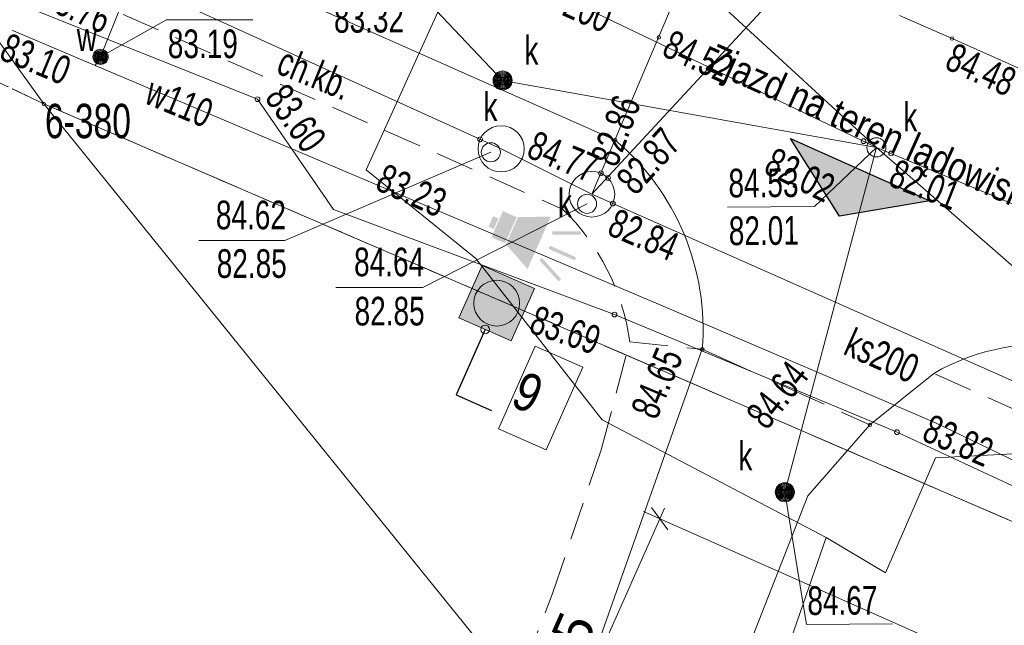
# Model space of a CAD drawing. Header units: metres. Extents: x 7446797 to 7447602, y 5789497 to 5790002.
# Tile 43 of 66: x 7447209 to 7447235, y 5789866 to 5789882. Entities that reach past the tile are written whole.
import ezdxf
from ezdxf.xclip import XClip

# ---------------------------------------------------------------- set-up
doc = ezdxf.new("R2010")
doc.units = ezdxf.units.M
doc.header["$MEASUREMENT"] = 0
doc.header["$XCLIPFRAME"] = 0
for name, pattern in [('2_KTCR02', [1.5, 1, -0.5]), ('2_KTJZ01', [2, 1.5, -0.5]), ('GUK', [2, 1.5, -0.5]), ('GUZ', [1, 0.5, -0.5])]:
    doc.linetypes.add(name, pattern=pattern)
doc.layers.add('700-L Mapa 1_500 dwg', color=7, linetype='Continuous')
doc.layers.add('708-L Opisy sytuacji 1_500 do legendy', color=7, linetype='Continuous')
for name, color, linetype, lineweight in [('708-L Opisy sytuacji 1_500 do legendy1', 7, 'Continuous', 13), ('708-L Opisy sytuacji 1_500 do legendy11', 7, 'Continuous', 13), ('708-L Opisy sytuacji 1_500 do legendy85', 1, 'Continuous', 25), ('725-L Sygnalizator świetlno-dźwiękowy1', 7, 'Continuous', 13), ('725-L Sygnalizator świetlno-dźwiękowy253', 2, 'Continuous', 13), ('725-L Sygnalizator świetlno-dźwiękowy85', 1, 'Continuous', 25), ('ex_02_DXF_MZ_9_Dzialki7', 9, 'Continuous', 18), ('ex_02_DXF_MZ_9_Kontury3', 9, 'Continuous', 18), ('ex_02_DXF_MZ_9_KTCR_D_L_17', 9, 'Continuous', 18), ('ex_02_DXF_MZ_9_KTCR_E_T_17', 9, 'Continuous', 18), ('ex_02_DXF_MZ_9_KTCR_L_17', 9, 'Continuous', 18), ('ex_02_DXF_MZ_9_KTJZ_L_07', 9, 'Continuous', 18), ('ex_02_DXF_MZ_9_KTKR_D_L_07', 9, 'Continuous', 18), ('ex_02_DXF_MZ_9_KTKR_L_07', 9, 'Continuous', 18), ('ex_02_DXF_MZ_9_Numery_punktow7', 9, 'Continuous', 18), ('ex_02_DXF_MZ_9_Punkty7', 9, 'Continuous', 18), ('ex_02_DXF_MZ_9_RTPW_T_17', 9, 'Continuous', 18), ('ex_02_DXF_MZ_9_SUBK_L_034', 9, 'Continuous', 18), ('ex_02_DXF_MZ_9_SUOG_L_052', 9, 'Continuous', 18), ('ex_02_DXF_MZ_9_SUPE_D_L_31', 9, 'Continuous', 18), ('ex_02_DXF_MZ_9_SUPG_L_252', 9, 'Continuous', 18), ('ex_02_DXF_MZ_9_SUPK_D_L_434', 9, 'Continuous', 18), ('ex_02_DXF_MZ_9_SUPK_E_T_434', 9, 'Continuous', 18), ('ex_02_DXF_MZ_9_SUPK_L_434', 9, 'Continuous', 18), ('ex_02_DXF_MZ_9_SUPW_E_T_05', 9, 'Continuous', 18), ('ex_02_DXF_MZ_9_SUPW_L_05', 9, 'Continuous', 18), ('ex_02_DXF_MZ_9_SUTG_T_052', 9, 'Continuous', 18), ('ex_02_DXF_MZ_9_SUTK_T_034', 9, 'Continuous', 18), ('ex_02_DXF_MZ_9_SUTW_T_05', 9, 'Continuous', 18), ('ex_02_DXF_MZ_9_SUUK_D_T_234', 9, 'Continuous', 18), ('ex_02_DXF_MZ_9_SUUK_D_T_97', 9, 'Continuous', 18), ('ex_02_DXF_MZ_9_SUUK_E_T_77', 9, 'Continuous', 18), ('ex_02_DXF_MZ_9_SUUK_E_T_934', 9, 'Continuous', 18), ('ex_02_DXF_MZ_9_SUUK_T_234', 9, 'Continuous', 18), ('ex_02_DXF_MZ_9_SUUW_E_T_57', 9, 'Continuous', 18), ('ex_02_DXF_MZ_9_SUUW_T_77', 9, 'Continuous', 18), ('ex_02_DXF_MZ_9_Uzytki3', 9, 'Continuous', 18)]:
    doc.layers.add(name, color=color, linetype=linetype, lineweight=lineweight)
doc.styles.add('STYL_AUTOMATYCZNY_1', font='Arial.ttf', dxfattribs={"width": 0.7})
doc.styles.add('STYL_AUTOMATYCZNY_2', font='Arial.ttf')
doc.styles.add('STYL_AUTOMATYCZNY_3', font='Arial Narrow.ttf')
doc.dimstyles.new('STYL_AUTOMATYCZNY__2', dxfattribs={"dimtxt": 1, "dimasz": 0.475, "dimexe": 0.18, "dimexo": 0.3, "dimgap": 0, "dimtad": 1, "dimzin": 0, "dimdsep": 46, "dimtxsty": 'STYL_AUTOMATYCZNY_2', "dimblk": 'ARROWHEAD_2', "dimblk1": 'ARROWHEAD_2', "dimblk2": 'ARROWHEAD_2', "dimcen": 0.09, "dimclrd": 7, "dimclre": 7, "dimclrt": 1, "dimazin": 0, "dimtfac": 1, "dimtdec": 4, "dimtmove": 0, "dimatfit": 3, "dimfxl": 1, "dimtolj": 1, "dimtzin": 0, "dimarcsym": 0})
doc.dimstyles.new('STYL_AUTOMATYCZNY__3', dxfattribs={"dimtxt": 0.18, "dimasz": 0.456, "dimexe": 0.18, "dimexo": 0.0625, "dimgap": 0, "dimtad": 0, "dimtih": 1, "dimtoh": 1, "dimdec": 4, "dimzin": 0, "dimdsep": 46, "dimcen": 0.09, "dimadec": 0, "dimazin": 0, "dimtfac": 1, "dimtdec": 4, "dimtmove": 0, "dimatfit": 3, "dimldrblk": 'ARROWHEAD_1', "dimfxl": 1, "dimtolj": 1, "dimtzin": 0, "dimarcsym": 0})

# ---------------------------------------------------------------- blocks, each defined once
blk = doc.blocks.new('Rysunek_1_9', base_point=(7447199.999970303, 5789749.99999933, -0.8674))
at = {"layer": 'ex_02_DXF_MZ_9_Dzialki7', "color": 9, "linetype": 'Continuous', "lineweight": 18}
for p, q in [((7447209.579970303, 5789880.03999933, -0.8674), (7447195.197270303, 5789899.992099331, -0.8674)), ((7447189.759970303, 5789889.45999933, -0.8674), (7447209.579970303, 5789880.03999933, -0.8674)), ((7447209.579970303, 5789880.03999933, -0.8674), (7447413.099970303, 5789792.25999933, -0.8674)), ((7447209.579970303, 5789880.03999933, -0.8674), (7447221.249970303, 5789865.61999933, -0.8674))]:
    blk.add_line(p, q, dxfattribs=at)
at = {"layer": 'ex_02_DXF_MZ_9_Kontury3', "color": 9, "linetype": 'GUK', "lineweight": 18}
for p, q in [((7447189.760770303, 5789889.46289933, -0.8674), (7447209.578670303, 5789880.041399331, -0.8674)), ((7447209.578670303, 5789880.041399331, -0.8674), (7447354.519670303, 5789817.53519933, -0.8674))]:
    blk.add_line(p, q, dxfattribs=at)
at = {"layer": 'ex_02_DXF_MZ_9_KTCR_D_L_17', "color": 9, "linetype": '2_KTCR02', "lineweight": 18}
for p, q in [((7447224.193255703, 5789871.01337561, -0.8674), (7447224.929970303, 5789873.80999933, -0.8674)), ((7447222.909863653, 5789867.213998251, -0.8674), (7447224.193255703, 5789871.01337561, -0.8674)), ((7447221.092783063, 5789862.510783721, -0.8674), (7447222.909863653, 5789867.213998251, -0.8674))]:
    blk.add_line(p, q, dxfattribs=at)
at = {"layer": 'ex_02_DXF_MZ_9_KTCR_L_17', "color": 9, "linetype": '2_KTCR02', "lineweight": 18}
for p, q in [((7447210.289970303, 5789882.989999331, -0.8674), (7447223.169970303, 5789877.279999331, -0.8674)), ((7447224.929970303, 5789873.80999933, -0.8674), (7447226.829970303, 5789873.609999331, -0.8674)), ((7447283.139970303, 5789850.489999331, -0.8674), (7447232.889970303, 5789872.979999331, -0.8674))]:
    blk.add_line(p, q, dxfattribs=at)
blk.add_arc((7447219.01421468, 5789872.99084086, -0.8674), 5.972201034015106, 7.883651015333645, 45.90501624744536, dxfattribs=at)
at = {"layer": 'ex_02_DXF_MZ_9_KTJZ_L_07', "color": 9, "linetype": '2_KTJZ01', "lineweight": 18}
for p, q in [((7447233.369970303, 5789881.74999933, -0.8674), (7447227.009970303, 5789884.54999933, -0.8674)), ((7447226.829970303, 5789873.609999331, -0.8674), (7447231.219970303, 5789871.62999933, -0.8674))]:
    blk.add_line(p, q, dxfattribs=at)
at = {"layer": 'ex_02_DXF_MZ_9_KTKR_D_L_07', "color": 9, "linetype": 'Continuous', "lineweight": 18}
for p, q in [((7447221.706426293, 5789859.154790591, -0.8674), (7447226.829970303, 5789873.609999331, -0.8674)), ((7447231.219970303, 5789871.62999933, -0.8674), (7447229.592422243, 5789869.771237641, -0.8674)), ((7447224.011738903, 5789855.580676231, -0.8674), (7447229.592422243, 5789869.771237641, -0.8674))]:
    blk.add_line(p, q, dxfattribs=at)
at = {"layer": 'ex_02_DXF_MZ_9_KTKR_L_07', "color": 9, "linetype": 'Continuous', "lineweight": 18}
for p, q in [((7447224.549970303, 5789879.08999933, -0.8674), (7447210.809970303, 5789885.199999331, -0.8674)), ((7447252.529970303, 5789873.199999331, -0.8674), (7447233.369970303, 5789881.74999933, -0.8674)), ((7447232.889970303, 5789872.979999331, -0.8674), (7447231.219970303, 5789871.62999933, -0.8674))]:
    blk.add_line(p, q, dxfattribs=at)
for centre, radius, start, end in [((7447220.339517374, 5789874.123898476, -0.8674), 6.510765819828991, 355.472896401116, 49.707428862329), ((7447235.799919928, 5789867.880618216, -0.8674), 5.871243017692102, 81.6753438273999, 119.7111383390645)]:
    blk.add_arc(centre, radius, start, end, dxfattribs=at)
at = {"layer": 'ex_02_DXF_MZ_9_Punkty7', "color": 9, "linetype": 'Continuous', "lineweight": 18}
blk.add_circle((7447209.579970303, 5789880.03999933, -0.8674), 0.0450000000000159, dxfattribs=at)
at = {"layer": 'ex_02_DXF_MZ_9_RTPW_T_17', "color": 9, "linetype": 'Continuous', "lineweight": 18}
for centre in [(7447225.689970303, 5789881.779999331, -0.8674), (7447233.369970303, 5789881.74999933, -0.8674), (7447224.549970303, 5789879.08999933, -0.8674), (7447226.829970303, 5789873.609999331, -0.8674), (7447231.219970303, 5789871.62999933, -0.8674)]:
    blk.add_circle(centre, 0.045, dxfattribs=at)
at = {"layer": 'ex_02_DXF_MZ_9_SUBK_L_034', "color": 9, "linetype": 'Continuous', "lineweight": 18}
for centre, radius in [((7447221.559970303, 5789878.859999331, -0.8674), 0.6046340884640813), ((7447223.939970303, 5789877.66999933, -0.8674), 0.597428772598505)]:
    blk.add_circle(centre, radius, dxfattribs=at)
at = {"layer": 'ex_02_DXF_MZ_9_SUOG_L_052', "color": 9, "linetype": 'Continuous', "lineweight": 18}
blk.add_line((7447231.929970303, 5789871.439999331, -0.8674), (7447224.529970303, 5789874.51999933, -0.8674), dxfattribs=at)
at = {"layer": 'ex_02_DXF_MZ_9_SUPE_D_L_31', "color": 9, "linetype": 'Continuous', "lineweight": 18}
for p, q in [((7447218.021457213, 5789878.310637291, -0.8674), (7447222.177603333, 5789887.440712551, -0.8674)), ((7447220.897998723, 5789875.99065637, -0.8674), (7447218.021457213, 5789878.310637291, -0.8674)), ((7447224.207982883, 5789871.76354835, -0.8674), (7447220.897998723, 5789875.99065637, -0.8674)), ((7447230.070100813, 5789868.684497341, -0.8674), (7447224.207982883, 5789871.76354835, -0.8674)), ((7447236.564622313, 5789870.96038811, -0.8674), (7447232.935705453, 5789870.76484513, -0.8674)), ((7447232.935705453, 5789870.76484513, -0.8674), (7447231.626758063, 5789867.75536086, -0.8674)), ((7447228.090327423, 5789862.94004252, -0.8674), (7447230.070100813, 5789868.684497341, -0.8674)), ((7447231.626758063, 5789867.75536086, -0.8674), (7447230.070100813, 5789868.684497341, -0.8674))]:
    blk.add_line(p, q, dxfattribs=at)
at = {"layer": 'ex_02_DXF_MZ_9_SUPG_L_252', "color": 9, "linetype": 'Continuous', "lineweight": 18}
for p, q in [((7447215.179970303, 5789880.159999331, -0.8674), (7447209.229970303, 5789882.53999933, -0.8674)), ((7447217.169970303, 5789877.26999933, -0.8674), (7447215.179970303, 5789880.159999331, -0.8674)), ((7447224.529970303, 5789874.51999933, -0.8674), (7447217.169970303, 5789877.26999933, -0.8674)), ((7447231.929970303, 5789871.439999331, -0.8674), (7447224.529970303, 5789874.51999933, -0.8674)), ((7447239.429970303, 5789867.95999933, -0.8674), (7447231.929970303, 5789871.439999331, -0.8674))]:
    blk.add_line(p, q, dxfattribs=at)
at = {"layer": 'ex_02_DXF_MZ_9_SUPK_D_L_434', "color": 9, "linetype": 'Continuous', "lineweight": 18}
for p, q in [((7447206.512369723, 5789890.85084114, -0.8674), (7447231.389970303, 5789878.899999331, -0.8674)), ((7447223.979970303, 5789885.70999933, -0.8674), (7447231.389970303, 5789878.899999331, -0.8674)), ((7447231.389970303, 5789878.899999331, -0.8674), (7447221.599970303, 5789880.649999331, -0.8674)), ((7447231.389970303, 5789878.899999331, -0.8674), (7447228.991700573, 5789869.86702113, -0.8674)), ((7447231.389970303, 5789878.899999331, -0.8674), (7447259.552823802, 5789867.21173584, -0.8674)), ((7447231.389970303, 5789878.899999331, -0.8674), (7447237.559970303, 5789873.51999933, -0.8674))]:
    blk.add_line(p, q, dxfattribs=at)
at = {"layer": 'ex_02_DXF_MZ_9_SUPK_L_434', "color": 9, "linetype": 'Continuous', "lineweight": 18}
for p, q in [((7447228.009970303, 5789887.26999933, -0.8674), (7447223.939970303, 5789877.66999933, -0.8674)), ((7447223.939970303, 5789877.66999933, -0.8674), (7447230.899970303, 5789885.199999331, -0.8674)), ((7447221.559970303, 5789878.859999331, -0.8674), (7447208.699970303, 5789884.70999933, -0.8674)), ((7447221.559970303, 5789878.859999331, -0.8674), (7447223.939970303, 5789877.66999933, -0.8674)), ((7447223.939970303, 5789877.66999933, -0.8674), (7447259.429970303, 5789861.939999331, -0.8674))]:
    blk.add_line(p, q, dxfattribs=at)
at = {"layer": 'ex_02_DXF_MZ_9_SUPW_L_05', "color": 9, "linetype": 'Continuous', "lineweight": 18}
for p, q in [((7447216.319970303, 5789894.409999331, -0.8674), (7447211.069970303, 5789881.26999933, -0.8674)), ((7447210.928761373, 5789881.04588226, -0.8674), (7447208.559970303, 5789882.04999933, -0.8674)), ((7447211.069970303, 5789881.26999933, -0.8674), (7447210.928761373, 5789881.04588226, -0.8674)), ((7447225.969970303, 5789874.66999933, -0.8674), (7447210.928761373, 5789881.04588226, -0.8674)), ((7447232.919970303, 5789871.689999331, -0.8674), (7447225.969970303, 5789874.66999933, -0.8674)), ((7447236.959970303, 5789869.74999933, -0.8674), (7447232.919970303, 5789871.689999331, -0.8674))]:
    blk.add_line(p, q, dxfattribs=at)
at = {"layer": 'ex_02_DXF_MZ_9_SUTG_T_052', "color": 9, "linetype": 'Continuous', "lineweight": 18}
for centre in [(7447215.179970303, 5789880.159999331, -0.8674), (7447224.529970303, 5789874.51999933, -0.8674), (7447231.929970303, 5789871.439999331, -0.8674)]:
    blk.add_circle(centre, 0.0625, dxfattribs=at)
at = {"layer": 'ex_02_DXF_MZ_9_SUTK_T_034', "color": 9, "linetype": 'Continuous', "lineweight": 18}
for p, q in [((7447221.599970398, 5789880.649999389, -0.8674), (7447219.454781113, 5789882.91559411, -0.8674)), ((7447221.289970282, 5789878.769999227, -0.8674), (7447215.890928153, 5789876.46360322, -0.8674)), ((7447231.389970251, 5789878.899999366, -0.8674), (7447229.769132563, 5789877.35317956, -0.8674)), ((7447223.809970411, 5789877.419999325, -0.8674), (7447219.510539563, 5789875.23256787, -0.8674)), ((7447227.489205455, 5789877.337140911, -0.8674), (7447229.769132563, 5789877.35317956, -0.8674)), ((7447213.638087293, 5789876.46360322, -0.8674), (7447215.890928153, 5789876.46360322, -0.8674)), ((7447217.230556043, 5789875.23256787, -0.8674), (7447219.510539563, 5789875.23256787, -0.8674)), ((7447228.991700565, 5789869.867021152, -0.8674), (7447229.556115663, 5789866.40067155, -0.8674)), ((7447229.556115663, 5789866.40067155, -0.8674), (7447231.808900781, 5789866.416519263, -0.8674))]:
    blk.add_line(p, q, dxfattribs=at)
for centre, radius in [((7447221.009605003, 5789879.11035991, -0.8674), 0.0625), ((7447231.053512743, 5789879.06162871, -0.8674), 0.06249999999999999), ((7447231.776053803, 5789878.73976536, -0.8674), 0.06249999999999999), ((7447224.173163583, 5789878.22003754, -0.8674), 0.0625), ((7447224.361186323, 5789878.0982309, -0.8674), 0.0625), ((7447224.486154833, 5789877.42791754, -0.8674), 0.0625)]:
    blk.add_circle(centre, radius, dxfattribs=at)
at = {"layer": 'ex_02_DXF_MZ_9_SUTW_T_05', "color": 9, "linetype": 'Continuous', "lineweight": 18}
for p, q in [((7447211.069970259, 5789881.269999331, -0.8674), (7447212.799857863, 5789882.23620061, -0.8674)), ((7447212.799857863, 5789882.23620061, -0.8674), (7447215.052698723, 5789882.23620061, -0.8674))]:
    blk.add_line(p, q, dxfattribs=at)
blk.add_circle((7447211.069970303, 5789881.26999933, -0.8674), 0.0625, dxfattribs=at)
at = {"layer": 'ex_02_DXF_MZ_9_SUUK_D_T_234', "color": 9, "linetype": 'Continuous', "lineweight": 18}
blk.add_circle((7447231.389970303, 5789878.899999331, -0.8674), 0.25, dxfattribs=at)
at = {"layer": 'ex_02_DXF_MZ_9_SUUK_D_T_97', "color": 9, "linetype": 'Continuous', "lineweight": 18}
for centre, radius in [((7447221.599970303, 5789880.649999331, -0.8674), 0.25), ((7447221.599970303, 5789880.649999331, -0.8674), 0.225), ((7447221.599970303, 5789880.649999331, -0.8674), 0.2), ((7447221.599970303, 5789880.649999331, -0.8674), 0.175), ((7447221.599970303, 5789880.649999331, -0.8674), 0.15), ((7447221.599970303, 5789880.649999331, -0.8674), 0.125), ((7447221.599970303, 5789880.649999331, -0.8674), 0.1), ((7447221.599970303, 5789880.649999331, -0.8674), 0.075), ((7447221.599970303, 5789880.649999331, -0.8674), 0.05), ((7447221.599970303, 5789880.649999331, -0.8674), 0.025), ((7447221.599970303, 5789880.649999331, -0.8674), 0.00715), ((7447228.991700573, 5789869.86702113, -0.8674), 0.25), ((7447228.991700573, 5789869.86702113, -0.8674), 0.225), ((7447228.991700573, 5789869.86702113, -0.8674), 0.2), ((7447228.991700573, 5789869.86702113, -0.8674), 0.175), ((7447228.991700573, 5789869.86702113, -0.8674), 0.15), ((7447228.991700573, 5789869.86702113, -0.8674), 0.125), ((7447228.991700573, 5789869.86702113, -0.8674), 0.1), ((7447228.991700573, 5789869.86702113, -0.8674), 0.075), ((7447228.991700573, 5789869.86702113, -0.8674), 0.05), ((7447228.991700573, 5789869.86702113, -0.8674), 0.025), ((7447228.991700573, 5789869.86702113, -0.8674), 0.00715)]:
    blk.add_circle(centre, radius, dxfattribs=at)
at = {"layer": 'ex_02_DXF_MZ_9_SUUK_T_234', "color": 9, "linetype": 'Continuous', "lineweight": 18}
for centre in [(7447221.289970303, 5789878.76999933, -0.8674), (7447223.809970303, 5789877.41999933, -0.8674)]:
    blk.add_circle(centre, 0.25, dxfattribs=at)
at = {"layer": 'ex_02_DXF_MZ_9_SUUW_T_77', "color": 9, "linetype": 'Continuous', "lineweight": 18}
for radius in [0.2, 0.175, 0.15, 0.125, 0.1, 0.075, 0.05, 0.025, 0.00715]:
    blk.add_circle((7447211.069970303, 5789881.26999933, -0.8674), radius, dxfattribs=at)
at = {"layer": 'ex_02_DXF_MZ_9_Uzytki3', "color": 9, "linetype": 'GUZ', "lineweight": 18}
for p, q in [((7447189.760770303, 5789889.46289933, -0.8674), (7447209.578670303, 5789880.041399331, -0.8674)), ((7447209.578670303, 5789880.041399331, -0.8674), (7447354.519670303, 5789817.53519933, -0.8674))]:
    blk.add_line(p, q, dxfattribs=at)
at = {"layer": 'ex_02_DXF_MZ_9_KTCR_E_T_17', "color": 9, "linetype": 'Continuous', "lineweight": 18, "insert": (7447215.770546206, 5789881.198051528, -0.8674), "char_height": 0.75, "attachment_point": 4, "rotation": 337.8336541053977, "style": 'STYL_AUTOMATYCZNY_1'}
blk.add_mtext('\\A1;{\\pql;\\fArial|b0|i0|c238|p0;\\W0.700000;ch.kb.}', dxfattribs=at)
at = {"layer": 'ex_02_DXF_MZ_9_Numery_punktow7', "color": 9, "linetype": 'Continuous', "lineweight": 18, "insert": (7447209.612730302, 5789880.039999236, -0.8674), "char_height": 0.8999999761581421, "attachment_point": 1, "style": 'STYL_AUTOMATYCZNY_1'}
blk.add_mtext('\\A1;{\\pql;\\fArial|b0|i0|c238|p0;\\W0.700000;6-380}', dxfattribs=at)
at = {"layer": 'ex_02_DXF_MZ_9_RTPW_T_17', "color": 9, "linetype": 'Continuous', "lineweight": 18, "char_height": 0.75, "style": 'STYL_AUTOMATYCZNY_1'}
for s, insert, attachment_point, rotation in [('\\A1;{\\pql;\\fArial|b0|i0|c238|p0;\\W0.700000;84.52}', (7447225.887766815, 5789881.656464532, -0.8674), 4, 335.43282887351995), ('\\A1;{\\pql;\\fArial|b0|i0|c238|p0;\\W0.700000;84.48}', (7447233.451908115, 5789881.66117151, -0.8674), 1, 335.4803569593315), ('\\A1;{\\pql;\\fArial|b0|i0|c238|p0;\\W0.700000;84.77}', (7447222.186232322, 5789878.652410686, -0.8674), 7, 337.57083188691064), ('\\A1;{\\pql;\\fArial|b0|i0|c238|p0;\\W0.700000;84.65}', (7447224.938110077, 5789872.024664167, -0.8674), 1, 67.21760287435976), ('\\A1;{\\pql;\\fArial|b0|i0|c238|p0;\\W0.700000;84.64}', (7447228.527340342, 5789871.461442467, -0.8674), 7, 51.681599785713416)]:
    blk.add_mtext(s, dxfattribs=dict(at, insert=insert, attachment_point=attachment_point, rotation=rotation))
at = {"layer": 'ex_02_DXF_MZ_9_SUPK_E_T_434', "color": 9, "linetype": 'Continuous', "lineweight": 18, "char_height": 0.75, "style": 'STYL_AUTOMATYCZNY_1'}
for s, insert, attachment_point, rotation in [('\\A1;{\\pql;\\fArial|b0|i0|c238|p0;\\W0.700000;k 200}', (7447222.598072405, 5789882.597017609, -0.8674), 7, 336.17700023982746), ('\\A1;{\\pql;\\fArial|b0|i0|c238|p0;\\W0.700000;ks200}', (7447230.637107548, 5789873.835706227, -0.8674), 4, 336.09595671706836)]:
    blk.add_mtext(s, dxfattribs=dict(at, insert=insert, attachment_point=attachment_point, rotation=rotation))
at = {"layer": 'ex_02_DXF_MZ_9_SUPW_E_T_05', "color": 9, "linetype": 'Continuous', "lineweight": 18, "insert": (7447212.17405498, 5789880.059442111, -0.8674), "char_height": 0.75, "attachment_point": 7, "rotation": 337.49999948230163, "style": 'STYL_AUTOMATYCZNY_1'}
blk.add_mtext('\\A1;{\\pql;\\fArial|b0|i0|c238|p0;\\W0.700000;w110}', dxfattribs=at)
at = {"layer": 'ex_02_DXF_MZ_9_SUTG_T_052', "color": 9, "linetype": 'Continuous', "lineweight": 18, "char_height": 0.75, "attachment_point": 7, "style": 'STYL_AUTOMATYCZNY_1'}
for s, insert, rotation in [('\\A1;{\\pql;\\fArial|b0|i0|c238|p0;\\W0.700000;83.76}', (7447209.439501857, 5789882.594563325, -0.8674), 336.149525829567), ('\\A1;{\\pql;\\fArial|b0|i0|c238|p0;\\W0.700000;83.60}', (7447215.338824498, 5789880.188122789, -0.8674), 305.53767662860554), ('\\A1;{\\pql;\\fArial|b0|i0|c238|p0;\\W0.700000;83.69}', (7447222.251409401, 5789874.057307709, -0.8674), 340.61548426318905), ('\\A1;{\\pql;\\fArial|b0|i0|c238|p0;\\W0.700000;83.82}', (7447232.538815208, 5789871.234461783, -0.8674), 336.57130696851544)]:
    blk.add_mtext(s, dxfattribs=dict(at, insert=insert, rotation=rotation))
at = {"layer": 'ex_02_DXF_MZ_9_SUTK_T_034', "color": 9, "linetype": 'Continuous', "lineweight": 18, "char_height": 0.75, "style": 'STYL_AUTOMATYCZNY_1'}
for s, insert, attachment_point, rotation in [('\\A1;{\\pql;\\fArial|b0|i0|c238|p0;\\W0.700000;83.32}', (7447217.179394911, 5789882.649581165, -0.8674), 1, 0.4030531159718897), ('\\A1;{\\pql;\\fArial|b0|i0|c238|p0;\\W0.700000;82.86}', (7447224.241461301, 5789878.478826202, -0.8674), 4, 69.4439985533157), ('\\A1;{\\pql;\\fArial|b0|i0|c238|p0;\\W0.700000;82.87}', (7447224.524774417, 5789878.113274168, -0.8674), 1, 47.94824587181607), ('\\A1;{\\pql;\\fArial|b0|i0|c238|p0;\\W0.700000;82.02}', (7447228.56297635, 5789878.58344092, -0.8674), 4, 333.60707669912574), ('\\A1;{\\pql;\\fArial|b0|i0|c238|p0;\\W0.700000;83.23}', (7447218.536384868, 5789878.496876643, -0.8674), 1, 335.4622722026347), ('\\A1;{\\pql;\\fArial|b0|i0|c238|p0;\\W0.700000;82.01}', (7447231.940625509, 5789878.610711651, -0.8674), 1, 338.5713266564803), ('\\A1;{\\pql;\\fArial|b0|i0|c238|p0;\\W0.700000;84.53}', (7447227.512095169, 5789878.337326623, -0.8674), 1, 0.4030531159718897), ('\\A1;{\\pql;\\fArial|b0|i0|c238|p0;\\W0.700000;82.84}', (7447224.596942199, 5789877.319385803, -0.8674), 1, 336.7780517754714), ('\\A1;{\\pql;\\fArial|b0|i0|c238|p0;\\W0.700000;82.01}', (7447227.520888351, 5789877.087357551, -0.8674), 1, 0.4030530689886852), ('\\A1;{\\pql;\\fArial|b0|i0|c238|p0;\\W0.700000;84.67}', (7447229.579005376, 5789867.400857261, -0.8674), 1, 0.4030531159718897)]:
    blk.add_mtext(s, dxfattribs=dict(at, insert=insert, attachment_point=attachment_point, rotation=rotation))
for s, insert, attachment_point in [('\\A1;{\\pql;\\fArial|b0|i0|c238|p0;\\W0.700000;84.62}', (7447214.089168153, 5789876.743908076, -0.8674), 7), ('\\A1;{\\pql;\\fArial|b0|i0|c238|p0;\\W0.700000;82.85}', (7447214.110782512, 5789876.231463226, -0.8674), 1), ('\\A1;{\\pql;\\fArial|b0|i0|c238|p0;\\W0.700000;84.64}', (7447217.708779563, 5789875.512872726, -0.8674), 7), ('\\A1;{\\pql;\\fArial|b0|i0|c238|p0;\\W0.700000;82.85}', (7447217.722030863, 5789874.984722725, -0.8674), 1)]:
    blk.add_mtext(s, dxfattribs=dict(at, insert=insert, attachment_point=attachment_point))
at = {"layer": 'ex_02_DXF_MZ_9_SUTW_T_05', "color": 9, "linetype": 'Continuous', "lineweight": 18, "insert": (7447208.666356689, 5789881.915645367, -0.8674), "char_height": 0.75, "attachment_point": 1, "rotation": 337.4374587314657, "style": 'STYL_AUTOMATYCZNY_1'}
blk.add_mtext('\\A1;{\\pql;\\fArial|b0|i0|c238|p0;\\W0.700000;83.10}', dxfattribs=at)
at = {"layer": 'ex_02_DXF_MZ_9_SUTW_T_05', "color": 9, "linetype": 'Continuous', "lineweight": 18, "insert": (7447212.829782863, 5789881.986200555, -0.8674), "char_height": 0.75, "attachment_point": 1, "style": 'STYL_AUTOMATYCZNY_1'}
blk.add_mtext('\\A1;{\\pql;\\fArial|b0|i0|c238|p0;\\W0.700000;83.19}', dxfattribs=at)
at = {"layer": 'ex_02_DXF_MZ_9_SUUK_E_T_77', "color": 9, "linetype": 'Continuous', "lineweight": 18, "char_height": 0.75, "style": 'STYL_AUTOMATYCZNY_1'}
for insert, attachment_point in [((7447222.171391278, 5789881.441191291, -0.8674), 4), ((7447221.098142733, 5789879.58600782, -0.8674), 7), ((7447227.776515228, 5789870.819637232, -0.8674), 4)]:
    blk.add_mtext('\\A1;{\\pql;\\fArial|b0|i0|c238|p0;\\W0.700000;k}', dxfattribs=dict(at, insert=insert, attachment_point=attachment_point))
at = {"layer": 'ex_02_DXF_MZ_9_SUUK_E_T_934', "color": 9, "linetype": 'Continuous', "lineweight": 18, "char_height": 0.75, "style": 'STYL_AUTOMATYCZNY_1'}
for insert, attachment_point in [((7447232.093926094, 5789879.320972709, -0.8674), 7), ((7447223.047496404, 5789877.813174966, -0.8674), 1)]:
    blk.add_mtext('\\A1;{\\pql;\\fArial|b0|i0|c238|p0;\\W0.700000;k}', dxfattribs=dict(at, insert=insert, attachment_point=attachment_point))
at = {"layer": 'ex_02_DXF_MZ_9_SUUW_E_T_57', "color": 9, "linetype": 'Continuous', "lineweight": 18, "insert": (7447210.445444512, 5789881.42053883, -0.8674), "char_height": 0.75, "attachment_point": 7, "style": 'STYL_AUTOMATYCZNY_1'}
blk.add_mtext('\\A1;{\\pql;\\fArial|b0|i0|c238|p0;\\W0.700000;w}', dxfattribs=at)
blk = doc.blocks.new('*D10', base_point=(7447251.909700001, 5789835.3271, -0.8674))
at = {"layer": '708-L Opisy sytuacji 1_500 do legendy1', "color": 7, "linetype": 'Continuous', "lineweight": 13, "transparency": 16777216}
for p, q in [((7447225.927461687, 5789868.881292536, -0.8674), (7447225.502237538, 5789869.464402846, -0.8674)), ((7447225.838667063, 5789869.452268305, -0.8674), (7447225.714849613, 5789869.172847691, -0.8674)), ((7447225.714849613, 5789869.172847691, -0.8674), (7447222.007922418, 5789860.807371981, -0.8674)), ((7447225.286290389, 5789869.362751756, -0.8674), (7447246.839910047, 5789859.811866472, -0.8674)), ((7447221.579363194, 5789860.997276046, -0.8674), (7447251.498457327, 5789847.739464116, -0.8674)), ((7447222.220534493, 5789860.515816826, -0.8674), (7447221.795310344, 5789861.098927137, -0.8674)), ((7447222.007922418, 5789860.807371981, -0.8674), (7447215.930992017, 5789847.093476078, -0.8674))]:
    blk.add_line(p, q, dxfattribs=at)
at = {"layer": '708-L Opisy sytuacji 1_500 do legendy85', "color": 1, "lineweight": 25, "transparency": 16777216, "insert": (7447223.137849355, 5789863.850964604, -0.8674), "char_height": 1, "attachment_point": 7, "rotation": 66.10080936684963, "style": 'STYL_AUTOMATYCZNY_2'}
blk.add_mtext('\\A1;{\\pql;\\fArial|b0|i0|c238|p0;\\W1.000000;9,15}', dxfattribs=at)
blk = doc.blocks.new('ARROWHEAD_2')
at = {"color": 0, "linetype": 'Continuous', "lineweight": 0}
for p, q in [((-0.3781315, -0.655), (0.3781315, 0.655)), ((0, 0), (-1, 0))]:
    blk.add_line(p, q, dxfattribs=at)
blk = doc.blocks.new('ARROWHEAD_1')
at = {"color": 0, "linetype": 'Continuous', "lineweight": 0}
blk.add_line((0, 0), (-1, 0), dxfattribs=at)
blk.add_circle((0, 0), 0.25, dxfattribs=at)

msp = doc.modelspace()

# ---------------------------------------------------------------- hatches: boundary and pattern name
at = {"layer": '708-L Opisy sytuacji 1_500 do legendy85', "linetype": 'Continuous', "lineweight": 35}
msp.add_hatch(color=14, dxfattribs=at).paths.add_polyline_path([(7447229.140382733, 5789879.128694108), (7447230.421549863, 5789877.094882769), (7447232.791670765, 5789877.495263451)])
at = {"layer": '725-L Sygnalizator świetlno-dźwiękowy1', "linetype": 'Continuous', "lineweight": 13}
h = msp.add_hatch(color=7, dxfattribs=at)
h.paths.add_polyline_path([(7447221.063598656, 5789875.807717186), (7447220.455905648, 5789874.436327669), (7447221.827295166, 5789873.828634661), (7447222.434988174, 5789875.200024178)])
h.paths.add_polyline_path([(7447222.045446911, 5789874.818175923, 0.9999999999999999), (7447220.845446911, 5789874.818175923, 0.9999999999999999)], flags=0)
at = {"layer": '725-L Sygnalizator świetlno-dźwiękowy253', "linetype": 'Continuous', "lineweight": 13}
msp.add_hatch(color=2, dxfattribs=at).paths.add_polyline_path([(7447220.845446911, 5789874.818175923, 0.9999999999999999), (7447222.045446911, 5789874.818175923, 0.9999999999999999)])
at = {"layer": '725-L Sygnalizator świetlno-dźwiękowy85', "linetype": 'Continuous', "lineweight": 25}
for points in [[(7447221.608326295, 5789877.230501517), (7447221.304479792, 5789876.544806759), (7447221.664289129, 5789876.385367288), (7447221.968135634, 5789877.071062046)], [(7447221.352605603, 5789877.09771625), (7447221.231067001, 5789876.823438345), (7447221.368205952, 5789876.762669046), (7447221.489744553, 5789877.036946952)], [(7447221.686085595, 5789876.360505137), (7447222.001194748, 5789877.071616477), (7447222.860012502, 5789877.086019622), (7447222.252319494, 5789875.714630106)], [(7447222.936889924, 5789876.611725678), (7447223.611889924, 5789876.611725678, 0.9999999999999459), (7447223.611889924, 5789876.701725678), (7447222.936889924, 5789876.701725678, 0.9999999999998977)], [(7447222.836404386, 5789876.226924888), (7447223.453529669, 5789875.953463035, 0.9999999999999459), (7447223.48999125, 5789876.035746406), (7447222.872865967, 5789876.309208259, 0.9999999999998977)], [(7447222.655311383, 5789875.976283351), (7447223.108736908, 5789875.476253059, -0.9999999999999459), (7447223.042066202, 5789875.415796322), (7447222.588640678, 5789875.915826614, -0.9999999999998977)]]:
    msp.add_hatch(color=1, dxfattribs=at).paths.add_polyline_path(points)

# ---------------------------------------------------------------- linework, layer by layer
at = {"layer": '708-L Opisy sytuacji 1_500 do legendy11', "color": 7, "linetype": 'Continuous', "lineweight": 13, "elevation": -0.8674, "flags": 128}
msp.add_lwpolyline([(7447222.450001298, 5789873.694362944), (7447223.696909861, 5789873.14183039), (7447222.737946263, 5789870.977722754), (7447221.491037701, 5789871.530255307)], close=True, dxfattribs=at)
at = {"layer": '708-L Opisy sytuacji 1_500 do legendy85', "color": 1, "linetype": 'Continuous', "lineweight": 25, "elevation": -0.8674, "flags": 128}
msp.add_lwpolyline([(7447229.140382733, 5789879.128694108), (7447232.791670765, 5789877.495263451), (7447230.421549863, 5789877.094882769)], close=True, dxfattribs=at)
at = {"layer": '725-L Sygnalizator świetlno-dźwiękowy1', "color": 7, "linetype": 'Continuous', "lineweight": 13, "elevation": -0.8674, "flags": 128}
msp.add_lwpolyline([(7447221.063598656, 5789875.807717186), (7447220.455905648, 5789874.436327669), (7447221.827295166, 5789873.828634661), (7447222.434988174, 5789875.200024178)], close=True, dxfattribs=at)
for points in [[(7447222.045446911, 5789874.818175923, 0.9999999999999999), (7447220.845446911, 5789874.818175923, 0.9999999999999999)], [(7447220.845446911, 5789874.818175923, 0.9999999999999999), (7447222.045446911, 5789874.818175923, 0.9999999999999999)]]:
    msp.add_lwpolyline(points, format="xyb", close=True, dxfattribs=at)

# ---------------------------------------------------------------- block references
at = {"layer": '700-L Mapa 1_500 dwg', "color": 52, "linetype": 'Continuous', "lineweight": 25}
ref = msp.add_blockref('Rysunek_1_9', (7447199.999970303, 5789749.99999933, -0.8674), dxfattribs=at)
XClip(ref).set_block_clipping_path([(7446797.499970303, 5789497.49999933), (7447602.499970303, 5790002.49999933)])

# ---------------------------------------------------------------- texts
at = {"layer": '708-L Opisy sytuacji 1_500 do legendy85', "color": 1, "lineweight": 25, "insert": (7447226.793074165, 5789880.744373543, -0.8674), "char_height": 0.75, "attachment_point": 7, "rotation": 335.89829248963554, "style": 'STYL_AUTOMATYCZNY_3'}
msp.add_mtext('\\A1;{\\pql;\\fArial Narrow|b0|i0|c238|p0;\\W1.000000;Zjazd na teren lądowiska}', dxfattribs=at)
at = {"layer": '708-L Opisy sytuacji 1_500 do legendy85', "color": 1, "linetype": 'Continuous', "lineweight": 25, "insert": (7447221.760973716, 5789872.13942399, -0.8674), "char_height": 0.9999999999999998, "attachment_point": 7, "rotation": 336.1008166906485, "style": 'STYL_AUTOMATYCZNY_3'}
msp.add_mtext('\\A1;{\\pql;\\fArial Narrow|b0|i0|c238|p0;\\W1.000000;9}', dxfattribs=at)

# ---------------------------------------------------------------- dimensions: what is measured, and where the dimension line sits
at = {"layer": '708-L Opisy sytuacji 1_500 do legendy', "color": 7, "linetype": 'Continuous', "lineweight": 13}
dim = msp.add_linear_dim(base=(7447222.007922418, 5789860.807371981, -0.8674), p1=(7447247.114187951, 5789859.690327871, -0.8674), p2=(7447251.772735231, 5789847.617925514, -0.8674), angle=246.1008093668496, dimstyle='STYL_AUTOMATYCZNY__2', dxfattribs=at)
dim.commit()
dim.dimension.update_dxf_attribs({"geometry": '*D10', "text_midpoint": (7447223.205191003, 5789865.23711126, -0.8674), "dimtype": 160, "text_rotation": 66.10080936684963})

# ---------------------------------------------------------------- leaders
at = {"layer": '708-L Opisy sytuacji 1_500 do legendy11', "color": 7, "linetype": 'Continuous', "lineweight": 13, "annotation_type": 0, "has_hookline": 1, "hookline_direction": 0, "text_width": 0.5395634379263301, "horizontal_direction": (0.9142597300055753, -0.4051285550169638, 0)}
msp.add_leader([(7447221.141600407, 5789874.132481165, -0.8674), (7447220.380953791, 5789872.415919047, -0.8674), (7447221.307750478, 5789872.00523509, -0.8674)], dimstyle='STYL_AUTOMATYCZNY__3', dxfattribs=at)

doc.saveas('drawing.dxf')
